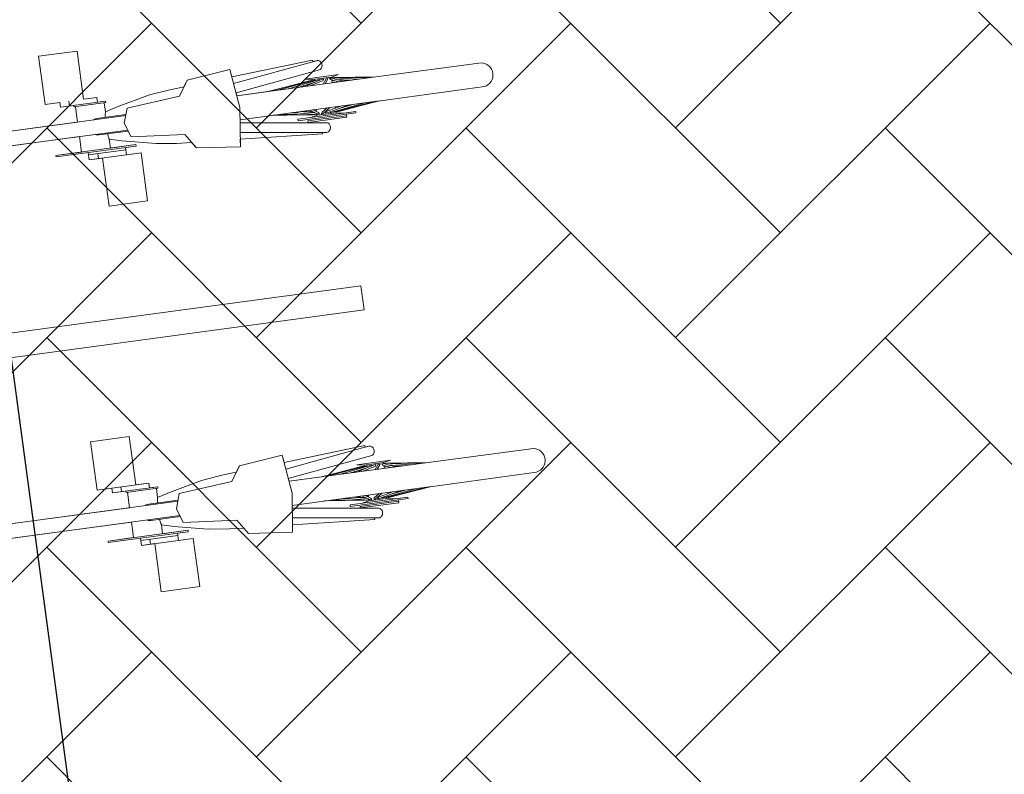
# Model space of a CAD drawing. Header units: metres. Extents: x 737835 to 905050, y 6570742 to 6590316.
# Tile 127 of 256: x 738021.39 to 738023.41, y 6590119.68 to 6590121.23. Entities that reach past the tile are written whole.
import ezdxf

# ---------------------------------------------------------------- set-up
doc = ezdxf.new("R2010")
doc.units = ezdxf.units.M
doc.header["$LTSCALE"] = 0.5
doc.layers.add('AS_jalgrattad', color=252, linetype='Continuous')
doc.layers.add('AS_mõõdud', color=7, linetype='Continuous', lineweight=0)
doc.layers.add('AS_sillutiskivi RG', color=9, linetype='Continuous', lineweight=0)
doc.styles.add('Style-Arial Narrow', font='ARIALN.TTF')
doc.dimstyles.new('ISO-25', dxfattribs={"dimtxt": 2.5, "dimasz": 2.5, "dimexe": 1.25, "dimexo": 0.625, "dimtad": 1, "dimdec": 1, "dimtxsty": 'Standard', "dimcen": 2.5, "dimadec": 0, "dimazin": 0, "dimtfac": 1, "dimtdec": 1, "dimtmove": 0, "dimatfit": 3, "dimfxl": 1, "dimarcsym": 0})

# ---------------------------------------------------------------- blocks, each defined once
blk = doc.blocks.new('A$C6b675ec8')
at = {"layer": 'AS_jalgrattad', "linetype": 'Continuous', "lineweight": 20, "ltscale": 100}
for p, q in [((1152.4, 4040.2), (1172.4, 4070.2)), ((1262.4, 4080.2), (1272.4, 4000.2)), ((1266, 4050.9), (1441, 4074.5)), ((1000.2, 4050.2), (906.5, 4050.2)), ((925.3, 4060.2), (925.3, 4050.2)), ((934.2, 4047.2), (934.2, 4050.2)), ((1000.2, 4047.2), (1000.2, 4050.2)), ((1268.5, 4031.1), (1445.1, 4055)), ((1000.2, 4047.2), (934.2, 4047.2)), ((1032.4, 4000.2), (1042.4, 4030.2)), ((1042.4, 4030.2), (1152.4, 4040.2)), ((1422.5, 4035.2), (1336.4, 4025.2)), ((1426.4, 4035.2), (1337.7, 4025.2)), ((1432, 4035.2), (1351.2, 4025.2)), ((1439.4, 4035.2), (1376.4, 4025.2)), ((1430, 4030.5), (1396.6, 4025.2)), ((1447.7, 4035.2), (1410.1, 4025.2)), ((1482.2, 4040.2), (1412.2, 4040.2)), ((1412.2, 4040.2), (1427.2, 4037.2)), ((1421.2, 4035.2), (1414, 4034.2)), ((1423, 4029.4), (1418.6, 4027.5)), ((1421.2, 4035.2), (1425.9, 4035.2)), ((1421.2, 4035.2), (1421.2, 4035.1)), ((1422.5, 4035.2), (1422.6, 4034.8)), ((1449.4, 4032.2), (1423, 4025.2)), ((1423.3, 4034.9), (1423.4, 4035.2)), ((1425.8, 4035.1), (1425.9, 4035.2)), ((1426.4, 4035.2), (1426.7, 4035.2)), ((1426.7, 4035.2), (1426.8, 4034.6)), ((1427.2, 4034.9), (1426.8, 4034.8)), ((1467.2, 4037.2), (1427.2, 4037.2)), ((1427.2, 4037.2), (1427.2, 4034.6)), ((1427.2, 4030.1), (1427.2, 4029.8)), ((1432, 4035.2), (1433.5, 4035.2)), ((1433.5, 4035.2), (1433.3, 4034.2)), ((1439.4, 4035.2), (1441.8, 4035.2)), ((1441.8, 4035.2), (1441.3, 4033.5)), ((1447.7, 4035.2), (1450.9, 4035.2)), ((1456, 4035.2), (1448.2, 4025.2)), ((1450.9, 4035.2), (1449.4, 4032.2)), ((1457.8, 4032.2), (1452.3, 4025.2)), ((1456, 4035.2), (1459.5, 4035.2)), ((1459.5, 4035.2), (1457.8, 4032.2)), ((1463.2, 4035.2), (1466.5, 4035.2)), ((1464.8, 4032.2), (1463.2, 4035.2)), ((1464.8, 4032.2), (1481, 4025.2)), ((1466.5, 4035.2), (1489.6, 4025.2)), ((1482.2, 4040.2), (1467.2, 4037.2)), ((1467.2, 4037.2), (1467.2, 4034.9)), ((1467.2, 4031.2), (1467.2, 4025.2)), ((1467.2, 4030.1), (1471.3, 4029.4)), ((1467.2, 4029.8), (1475.8, 4027.5)), ((1467.6, 4035.2), (1467.9, 4035.2)), ((1467.6, 4035.2), (1467.6, 4034.8)), ((1467.8, 4034.7), (1467.9, 4035.2)), ((1467.9, 4035.2), (1468.5, 4035.1)), ((1468.5, 4035.2), (1473.2, 4035.2)), ((1468.9, 4034.2), (1468.5, 4035.2)), ((1471.3, 4035.2), (1522.4, 4025.2)), ((1473.2, 4035.2), (1546.2, 4025.2)), ((1476.5, 4030.9), (1505.6, 4025.2)), ((1478.3, 4030.1), (1484.2, 4029.4)), ((1480.3, 4034.2), (1558, 4025.2)), ((565.8, 4015.2), (1037.4, 4015.2)), ((969.6, 4015.2), (971.8, 4016.2)), ((971.8, 4016.2), (972.2, 4016.3)), ((972.7, 4016.4), (974.6, 4017)), ((974.6, 4017), (977.4, 4017.2)), ((977.4, 4017.2), (1038, 4017.2)), ((995.5, 4019.6), (995.7, 4021.4)), ((995.5, 4017.8), (995.5, 4019.6)), ((995.5, 4017.2), (995.5, 4017.8)), ((995.7, 4021.4), (995.9, 4023.1)), ((995.9, 4023.1), (996.2, 4024.6)), ((996.2, 4024.6), (996.5, 4026)), ((996.5, 4026), (996.7, 4026.9)), ((996.7, 4027), (996.8, 4027.1)), ((996.8, 4027.1), (997.1, 4028.4)), ((997.1, 4028.4), (997.2, 4028.6)), ((1558, 4025.2), (1269.3, 4025.2)), ((1409.4, 4027.2), (1404.7, 4025.2)), ((1427.2, 4026.3), (1427.2, 4025.2)), ((1467.2, 4026.3), (1471.3, 4025.2)), ((1484.9, 4027.2), (1497.7, 4025.2)), ((1520.8, 4025.5), (1523.1, 4025.2)), ((1042.4, 3970.2), (1032.4, 4000.2)), ((1272.4, 4000.2), (1262.4, 3920.2)), ((565.8, 3985.2), (1037.4, 3985.2)), ((971.8, 3984.2), (969.6, 3985.2)), ((972.2, 3984.1), (971.8, 3984.2)), ((974.6, 3983.5), (972.7, 3984)), ((977.4, 3983.2), (974.6, 3983.5)), ((977.4, 3983.2), (1038, 3983.2)), ((995.5, 3982.6), (995.5, 3983.2)), ((995.5, 3980.8), (995.5, 3982.6)), ((995.7, 3979), (995.5, 3980.8)), ((995.9, 3977.3), (995.7, 3979)), ((996.2, 3975.8), (995.9, 3977.3)), ((996.5, 3974.4), (996.2, 3975.8)), ((996.7, 3973.5), (996.5, 3974.4)), ((997, 3972.5), (996.7, 3973.5)), ((997.2, 3971.8), (997, 3972.5)), ((1152.4, 3960.2), (1042.4, 3970.2)), ((1268.5, 3969.3), (1445.1, 3945.4)), ((1558, 3975.2), (1269.3, 3975.2)), ((1366.5, 3971.8), (1336.3, 3975.2)), ((1419.1, 3965.5), (1338.1, 3975.2)), ((1421.4, 3965.2), (1353.1, 3975.2)), ((1388, 3973.3), (1374.8, 3975.2)), ((1424, 3965.2), (1379.4, 3975.2)), ((1387.2, 3973.5), (1384.8, 3973.8)), ((1424.3, 3968.5), (1394.4, 3975.2)), ((1420.6, 3970.9), (1400.9, 3973.8)), ((1420.2, 3970.9), (1401.1, 3975.2)), ((1429.4, 3965.2), (1413.9, 3975.2)), ((1423.3, 3969.2), (1419.2, 3969.7)), ((1431.1, 3968.2), (1420.3, 3975.2)), ((1427.2, 3972.7), (1422.5, 3973.8)), ((1427.2, 3975.2), (1427.2, 3970.8)), ((1438.6, 3968.2), (1449.4, 3975.2)), ((1440.3, 3965.2), (1455.8, 3975.2)), ((1447.1, 3968.2), (1478.3, 3975.2)), ((1448.7, 3965.2), (1493.3, 3975.2)), ((1456.9, 3965.2), (1525.2, 3975.2)), ((1463.9, 3965.2), (1547.7, 3975.2)), ((1467.2, 3975.2), (1467.2, 3972.7)), ((1468.9, 3965.2), (1558, 3975.2)), ((1471.8, 3973.8), (1474.1, 3975.2)), ((1472.5, 3965.2), (1527.9, 3971.8)), ((1474.2, 3970.9), (1503.4, 3975.2)), ((1493.4, 3973.8), (1500, 3975.2)), ((1050.2, 3953.2), (884.2, 3953.2)), ((884.2, 3950.2), (884.2, 3953.2)), ((1050.2, 3950.2), (884.2, 3950.2)), ((1050.2, 3950.2), (1050.2, 3953.2)), ((1172.4, 3930.2), (1152.4, 3960.2)), ((1266, 3949.6), (1441, 3925.9)), ((1387.2, 3960.2), (1507.2, 3960.2)), ((1387.2, 3960.2), (1387.2, 3957.2)), ((1387.2, 3957.2), (1507.2, 3957.2)), ((1407.2, 3954.2), (1487.2, 3954.2)), ((1407.2, 3954.2), (1407.2, 3951.2)), ((1427.2, 3963.2), (1412.2, 3960.2)), ((1423.6, 3965.2), (1421.4, 3965.2)), ((1423.6, 3965.3), (1423.6, 3965.2)), ((1427, 3965.2), (1424, 3965.2)), ((1426, 3967.4), (1427, 3965.2)), ((1427.2, 3965.6), (1426.8, 3965.7)), ((1427.2, 3966.6), (1427.2, 3963.2)), ((1467.2, 3963.2), (1427.2, 3963.2)), ((1432.8, 3965.2), (1429.4, 3965.2)), ((1431.1, 3968.2), (1432.8, 3965.2)), ((1436.9, 3965.2), (1438.6, 3968.2)), ((1440.3, 3965.2), (1436.9, 3965.2)), ((1445.7, 3965.2), (1447.1, 3968.2)), ((1448.7, 3965.2), (1445.7, 3965.2)), ((1454.7, 3965.2), (1455.1, 3966.7)), ((1456.9, 3965.2), (1454.7, 3965.2)), ((1462.8, 3965.2), (1462.8, 3966.1)), ((1463.9, 3965.2), (1462.8, 3965.2)), ((1467.2, 3965.6), (1467.2, 3963.2)), ((1467.2, 3963.2), (1482.2, 3960.2)), ((1467.6, 3965.7), (1467.4, 3965.2)), ((1470.4, 3965.2), (1467.4, 3965.2)), ((1468.9, 3965.2), (1468.9, 3965.8)), ((1470.4, 3965.2), (1470.3, 3965.4)), ((1470.4, 3965.2), (1470.8, 3965.3)), ((1470.8, 3965.4), (1470.8, 3965.2)), ((1473, 3965.2), (1470.8, 3965.2)), ((1471.3, 3965.5), (1471.3, 3965.2)), ((1472.5, 3965.2), (1472.4, 3965.6)), ((1473, 3965.2), (1475.2, 3965.5)), ((1473, 3965.2), (1473, 3965.3)), ((1507.2, 3960.2), (1507.2, 3957.2)), ((950.9, 3945.2), (1027.9, 3945.2)), ((1058.5, 3935.2), (950.9, 3935.2)), ((969.7, 3945.2), (969.7, 3935.2)), ((1262.4, 3280.2), (1272.4, 3200.2)), ((875.9, 3260.2), (983.4, 3260.2)), ((925.3, 3260.2), (925.3, 3250.2)), ((1152.4, 3240.2), (1172.4, 3270.2)), ((1266, 3250.9), (1441, 3274.5)), ((1000.2, 3250.2), (906.5, 3250.2)), ((934.2, 3247.2), (934.2, 3250.2)), ((1000.2, 3247.2), (934.2, 3247.2)), ((1000.2, 3247.2), (1000.2, 3250.2)), ((1042.4, 3230.2), (1152.4, 3240.2)), ((1268.5, 3231.1), (1445.1, 3255)), ((1482.2, 3240.2), (1412.2, 3240.2)), ((1412.2, 3240.2), (1427.2, 3237.2)), ((1482.2, 3240.2), (1467.2, 3237.2)), ((995.5, 3219.6), (995.7, 3221.4)), ((995.5, 3217.8), (995.5, 3219.6)), ((995.7, 3221.4), (995.9, 3223.1)), ((995.9, 3223.1), (996.2, 3224.6)), ((996.2, 3224.6), (996.5, 3226)), ((996.5, 3226), (996.7, 3226.9)), ((996.7, 3227), (996.8, 3227.1)), ((996.8, 3227.1), (997.1, 3228.4)), ((997.1, 3228.4), (997.2, 3228.6)), ((1032.4, 3200.2), (1042.4, 3230.2)), ((1558, 3225.2), (1269.3, 3225.2)), ((1422.5, 3235.2), (1336.4, 3225.2)), ((1426.4, 3235.2), (1337.7, 3225.2)), ((1432, 3235.2), (1351.2, 3225.2)), ((1439.4, 3235.2), (1376.4, 3225.2)), ((1430, 3230.5), (1396.6, 3225.2)), ((1409.4, 3227.2), (1404.7, 3225.2)), ((1447.7, 3235.2), (1410.1, 3225.2)), ((1421.2, 3235.2), (1414, 3234.2)), ((1423, 3229.4), (1418.6, 3227.5)), ((1421.2, 3235.2), (1425.9, 3235.2)), ((1421.2, 3235.2), (1421.2, 3235.1)), ((1422.5, 3235.2), (1422.6, 3234.8)), ((1449.4, 3232.2), (1423, 3225.2)), ((1423.3, 3234.9), (1423.4, 3235.2)), ((1425.8, 3235.1), (1425.9, 3235.2)), ((1426.4, 3235.2), (1426.7, 3235.2)), ((1426.7, 3235.2), (1426.8, 3234.6)), ((1427.2, 3234.9), (1426.8, 3234.8)), ((1467.2, 3237.2), (1427.2, 3237.2)), ((1427.2, 3237.2), (1427.2, 3234.6)), ((1427.2, 3230.1), (1427.2, 3229.8)), ((1427.2, 3226.3), (1427.2, 3225.2)), ((1432, 3235.2), (1433.5, 3235.2)), ((1433.5, 3235.2), (1433.3, 3234.2)), ((1439.4, 3235.2), (1441.8, 3235.2)), ((1441.8, 3235.2), (1441.3, 3233.5)), ((1447.7, 3235.2), (1450.9, 3235.2)), ((1456, 3235.2), (1448.2, 3225.2)), ((1450.9, 3235.2), (1449.4, 3232.2)), ((1457.8, 3232.2), (1452.3, 3225.2)), ((1456, 3235.2), (1459.5, 3235.2)), ((1459.5, 3235.2), (1457.8, 3232.2)), ((1463.2, 3235.2), (1466.5, 3235.2)), ((1464.8, 3232.2), (1463.2, 3235.2)), ((1464.8, 3232.2), (1481, 3225.2)), ((1466.5, 3235.2), (1489.6, 3225.2)), ((1467.2, 3237.2), (1467.2, 3234.9)), ((1467.2, 3231.2), (1467.2, 3225.2)), ((1467.2, 3230.1), (1471.3, 3229.4)), ((1467.2, 3229.8), (1475.8, 3227.5)), ((1467.2, 3226.3), (1471.3, 3225.2)), ((1467.6, 3235.2), (1467.9, 3235.2)), ((1467.6, 3235.2), (1467.6, 3234.8)), ((1467.8, 3234.7), (1467.9, 3235.2)), ((1467.9, 3235.2), (1468.5, 3235.1)), ((1468.5, 3235.2), (1473.2, 3235.2)), ((1468.9, 3234.2), (1468.5, 3235.2)), ((1471.3, 3235.2), (1522.4, 3225.2)), ((1473.2, 3235.2), (1546.2, 3225.2)), ((1476.5, 3230.9), (1505.6, 3225.2)), ((1478.3, 3230.1), (1484.2, 3229.4)), ((1480.3, 3234.2), (1558, 3225.2)), ((1484.9, 3227.2), (1497.7, 3225.2)), ((1520.8, 3225.5), (1523.1, 3225.2)), ((565.8, 3215.2), (1037.4, 3215.2)), ((969.6, 3215.2), (971.8, 3216.2)), ((971.8, 3216.2), (972.2, 3216.3)), ((972.7, 3216.4), (974.6, 3217)), ((974.6, 3217), (977.4, 3217.2)), ((977.4, 3217.2), (1038, 3217.2)), ((995.5, 3217.2), (995.5, 3217.8)), ((1042.4, 3170.2), (1032.4, 3200.2)), ((1272.4, 3200.2), (1262.4, 3120.2)), ((565.8, 3185.2), (1037.4, 3185.2)), ((971.8, 3184.2), (969.6, 3185.2)), ((972.2, 3184.1), (971.8, 3184.2)), ((974.6, 3183.5), (972.7, 3184)), ((977.4, 3183.2), (974.6, 3183.5)), ((977.4, 3183.2), (1038, 3183.2)), ((995.5, 3182.6), (995.5, 3183.2)), ((995.5, 3180.8), (995.5, 3182.6)), ((995.7, 3179), (995.5, 3180.8)), ((995.9, 3177.3), (995.7, 3179)), ((996.2, 3175.8), (995.9, 3177.3)), ((996.5, 3174.4), (996.2, 3175.8)), ((996.7, 3173.5), (996.5, 3174.4)), ((997, 3172.5), (996.7, 3173.5)), ((997.2, 3171.8), (997, 3172.5)), ((1152.4, 3160.2), (1042.4, 3170.2)), ((1172.4, 3130.2), (1152.4, 3160.2)), ((1268.5, 3169.3), (1445.1, 3145.4)), ((1558, 3175.2), (1269.3, 3175.2)), ((1366.5, 3171.8), (1336.3, 3175.2)), ((1419.1, 3165.5), (1338.1, 3175.2)), ((1421.4, 3165.2), (1353.1, 3175.2)), ((1388, 3173.3), (1374.8, 3175.2)), ((1424, 3165.2), (1379.4, 3175.2)), ((1387.2, 3173.5), (1384.8, 3173.8)), ((1387.2, 3160.2), (1507.2, 3160.2)), ((1387.2, 3160.2), (1387.2, 3157.2)), ((1424.3, 3168.5), (1394.4, 3175.2)), ((1420.6, 3170.9), (1400.9, 3173.8)), ((1420.2, 3170.9), (1401.1, 3175.2)), ((1427.2, 3163.2), (1412.2, 3160.2)), ((1429.4, 3165.2), (1413.9, 3175.2)), ((1423.3, 3169.2), (1419.2, 3169.7)), ((1431.1, 3168.2), (1420.3, 3175.2)), ((1423.6, 3165.2), (1421.4, 3165.2)), ((1427.2, 3172.7), (1422.5, 3173.8)), ((1423.6, 3165.3), (1423.6, 3165.2)), ((1427, 3165.2), (1424, 3165.2)), ((1426, 3167.4), (1427, 3165.2)), ((1427.2, 3165.6), (1426.8, 3165.7)), ((1427.2, 3175.2), (1427.2, 3170.8)), ((1427.2, 3166.6), (1427.2, 3163.2)), ((1467.2, 3163.2), (1427.2, 3163.2)), ((1432.8, 3165.2), (1429.4, 3165.2)), ((1431.1, 3168.2), (1432.8, 3165.2)), ((1436.9, 3165.2), (1438.6, 3168.2)), ((1440.3, 3165.2), (1436.9, 3165.2)), ((1438.6, 3168.2), (1449.4, 3175.2)), ((1440.3, 3165.2), (1455.8, 3175.2)), ((1445.7, 3165.2), (1447.1, 3168.2)), ((1448.7, 3165.2), (1445.7, 3165.2)), ((1447.1, 3168.2), (1478.3, 3175.2)), ((1448.7, 3165.2), (1493.3, 3175.2)), ((1454.7, 3165.2), (1455.1, 3166.7)), ((1456.9, 3165.2), (1454.7, 3165.2)), ((1456.9, 3165.2), (1525.2, 3175.2)), ((1462.8, 3165.2), (1462.8, 3166.1)), ((1463.9, 3165.2), (1462.8, 3165.2)), ((1463.9, 3165.2), (1547.7, 3175.2)), ((1467.2, 3175.2), (1467.2, 3172.7)), ((1467.2, 3165.6), (1467.2, 3163.2)), ((1467.2, 3163.2), (1482.2, 3160.2)), ((1467.6, 3165.7), (1467.4, 3165.2)), ((1470.4, 3165.2), (1467.4, 3165.2)), ((1468.9, 3165.2), (1558, 3175.2)), ((1468.9, 3165.2), (1468.9, 3165.8)), ((1470.4, 3165.2), (1470.3, 3165.4)), ((1470.4, 3165.2), (1470.8, 3165.3)), ((1470.8, 3165.4), (1470.8, 3165.2)), ((1473, 3165.2), (1470.8, 3165.2)), ((1471.3, 3165.5), (1471.3, 3165.2)), ((1471.8, 3173.8), (1474.1, 3175.2)), ((1472.5, 3165.2), (1472.4, 3165.6)), ((1472.5, 3165.2), (1527.9, 3171.8)), ((1473, 3165.2), (1475.2, 3165.5)), ((1473, 3165.2), (1473, 3165.3)), ((1474.2, 3170.9), (1503.4, 3175.2)), ((1493.4, 3173.8), (1500, 3175.2)), ((1507.2, 3160.2), (1507.2, 3157.2)), ((1050.2, 3153.2), (884.2, 3153.2)), ((884.2, 3150.2), (884.2, 3153.2)), ((1050.2, 3150.2), (884.2, 3150.2)), ((950.9, 3145.2), (1027.9, 3145.2)), ((969.7, 3145.2), (969.7, 3135.2)), ((1050.2, 3150.2), (1050.2, 3153.2)), ((1266, 3149.6), (1441, 3125.9)), ((1387.2, 3157.2), (1507.2, 3157.2)), ((1407.2, 3154.2), (1487.2, 3154.2)), ((1407.2, 3154.2), (1407.2, 3151.2)), ((1058.5, 3135.2), (950.9, 3135.2))]:
    blk.add_line(p, q, dxfattribs=at)
at = {"layer": 'AS_jalgrattad', "linetype": 'Continuous', "lineweight": 20, "ltscale": 100, "flags": 128}
for points in [[(694.9, 4015.2), (937.2, 4015.2), (937.2, 4047.2), (934.2, 4047.2), (934.2, 4050.2), (906.5, 4050.2), (906.5, 4060.2), (875.9, 4060.2), (875.9, 4160.2), (955.9, 4160.2), (955.9, 4060.2), (983.4, 4060.2), (983.4, 4050.2), (1000.2, 4050.2), (1000.2, 4047.2), (997.2, 4047.2), (997.2, 4028.6), (1022.5, 4035.4), (1091.5, 4050.7), (1134.1, 4055.9), (1164.3, 4058), (1172.4, 4070.2), (1262.4, 4080.2), (1264.3, 4065), (1433.4, 4076.9), (1433.6, 4073.6), (1442.4, 4074.7), (1445.3, 4074.2), (1447.9, 4072.6), (1449.9, 4070), (1451, 4067), (1451.3, 4063.8), (1450.7, 4060.6), (1448.8, 4057.3), (1446.4, 4055.5), (1445.1, 4055), (1268.5, 4031.1), (1269.3, 4025.2), (1337.7, 4025.2), (1421.2, 4035.2), (1426.7, 4035.2), (1426.8, 4034.8), (1427.2, 4034.9), (1427.2, 4037.2), (1412.2, 4040.2), (1482.2, 4040.2), (1467.2, 4037.2), (1467.2, 4034.9), (1467.6, 4034.8), (1467.6, 4035.2), (1473.2, 4035.2), (1558, 4025.2), (1776.8, 4024.8, -0.8358), (1776.4, 3975.6), (1555.5, 3975.2), (1473, 3965.2), (1467.4, 3965.2), (1467.6, 3965.7), (1467.2, 3965.6), (1467.2, 3963.2), (1482.2, 3960.2), (1507.2, 3960.2), (1507.2, 3957.2), (1487.2, 3957.2), (1487.2, 3951.2), (1407.2, 3951.2), (1407.1, 3950.6), (1445.1, 3945.4), (1446.8, 3944.7), (1448.3, 3943.7), (1449.3, 3942.5), (1450.2, 3941.2), (1450.8, 3939.7), (1451.2, 3938), (1451.3, 3936.3), (1451.2, 3934.6), (1450.9, 3932.9), (1450.3, 3931.3), (1449.9, 3930.5), (1448.5, 3928.5), (1447.3, 3927.4), (1445.8, 3926.5), (1444.2, 3925.9), (1442.4, 3925.7), (1433.6, 3926.9), (1433.4, 3923.6), (1264.3, 3935.4), (1262.4, 3920.2), (1172.4, 3930.2), (1164.3, 3942.4), (1134.1, 3944.5), (1091.5, 3949.7), (1022.5, 3965), (997.2, 3971.8), (997.2, 3953.2), (1050.2, 3953.2), (1050.2, 3950.2), (1027.9, 3950.2), (1027.9, 3935.2), (1058.5, 3935.2), (1058.5, 3835.2), (978.5, 3835.2), (978.5, 3935.2), (950.9, 3935.2), (950.9, 3950.2), (884.2, 3950.2), (884.2, 3953.2), (937.2, 3953.2), (937.2, 3985.2), (694.9, 3985.2, -0.222487)], [(694.9, 3215.2), (937.2, 3215.2), (937.2, 3247.2), (934.2, 3247.2), (934.2, 3250.2), (906.5, 3250.2), (906.5, 3260.2), (875.9, 3260.2), (875.9, 3360.2), (955.9, 3360.2), (955.9, 3260.2), (983.4, 3260.2), (983.4, 3250.2), (1000.2, 3250.2), (1000.2, 3247.2), (997.2, 3247.2), (997.2, 3228.6), (1022.5, 3235.4), (1091.5, 3250.7), (1134.1, 3255.9), (1164.3, 3258), (1172.4, 3270.2), (1262.4, 3280.2), (1264.3, 3265), (1433.4, 3276.9), (1433.6, 3273.6), (1442.4, 3274.7), (1445.3, 3274.2), (1447.9, 3272.6), (1449.9, 3270), (1451, 3267), (1451.3, 3263.8), (1450.7, 3260.6), (1448.8, 3257.3), (1446.4, 3255.5), (1445.1, 3255), (1268.5, 3231.1), (1269.3, 3225.2), (1337.7, 3225.2), (1421.2, 3235.2), (1426.7, 3235.2), (1426.8, 3234.8), (1427.2, 3234.9), (1427.2, 3237.2), (1412.2, 3240.2), (1482.2, 3240.2), (1467.2, 3237.2), (1467.2, 3234.9), (1467.6, 3234.8), (1467.6, 3235.2), (1473.2, 3235.2), (1558, 3225.2), (1776.8, 3224.8, -0.8358), (1776.4, 3175.6), (1555.5, 3175.2), (1473, 3165.2), (1467.4, 3165.2), (1467.6, 3165.7), (1467.2, 3165.6), (1467.2, 3163.2), (1482.2, 3160.2), (1507.2, 3160.2), (1507.2, 3157.2), (1487.2, 3157.2), (1487.2, 3151.2), (1407.2, 3151.2), (1407.1, 3150.6), (1445.1, 3145.4), (1446.8, 3144.7), (1448.3, 3143.7), (1449.3, 3142.5), (1450.2, 3141.2), (1450.8, 3139.7), (1451.2, 3138), (1451.3, 3136.3), (1451.2, 3134.6), (1450.9, 3132.9), (1450.3, 3131.3), (1449.9, 3130.5), (1448.5, 3128.5), (1447.3, 3127.4), (1445.8, 3126.5), (1444.2, 3125.9), (1442.4, 3125.7), (1433.6, 3126.9), (1433.4, 3123.6), (1264.3, 3135.4), (1262.4, 3120.2), (1172.4, 3130.2), (1164.3, 3142.4), (1134.1, 3144.5), (1091.5, 3149.7), (1022.5, 3165), (997.2, 3171.8), (997.2, 3153.2), (1050.2, 3153.2), (1050.2, 3150.2), (1027.9, 3150.2), (1027.9, 3135.2), (1058.5, 3135.2), (1058.5, 3035.2), (978.5, 3035.2), (978.5, 3135.2), (950.9, 3135.2), (950.9, 3150.2), (884.2, 3150.2), (884.2, 3153.2), (937.2, 3153.2), (937.2, 3185.2), (694.9, 3185.2, -0.222487)]]:
    blk.add_lwpolyline(points, format="xyb", dxfattribs=at)
blk = doc.blocks.new('*D84')
at = {"layer": 'AS_mõõdud', "color": 0, "lineweight": -2, "transparency": 16777216}
for p, q in [((738003.5864, 6590244.8915), (738005.5275, 6590245.154)), ((738004.6437, 6590244.2272), (738022.8644, 6590109.487)), ((738022.0215, 6590108.5657), (738023.9626, 6590108.8282))]:
    blk.add_line(p, q, dxfattribs=at)
at = {"layer": 'AS_mõõdud', "color": 0, "transparency": 16777216}
for points in [[(738004.7758, 6590244.245), (738004.5116, 6590244.2093), (738004.5365, 6590245.02)], [(738022.9965, 6590109.5048), (738022.7323, 6590109.4691), (738022.9716, 6590108.6942)]]:
    blk.add_solid(points, dxfattribs=at)
at = {"layer": 'Defpoints', "color": 0, "transparency": 16777216}
for p in [(738003.2891, 6590244.8513), (738022.9716, 6590108.6942), (738021.7242, 6590108.5255)]:
    blk.add_point(p, dxfattribs=at)
at = {"layer": 'AS_mõõdud', "color": 0, "transparency": 16777216, "insert": (738014.4882, 6590176.9564), "char_height": 1, "attachment_point": 5, "rotation": 277.7013, "style": 'Style-Arial Narrow'}
blk.add_mtext('{\\fArial Narrow|b0|i0|c186|p39;pikkus }137,6m', dxfattribs=at)

msp = doc.modelspace()

# ---------------------------------------------------------------- hatches: boundary and pattern name
at = {"layer": 'AS_sillutiskivi RG'}
h = msp.add_hatch(dxfattribs=at)
h.set_pattern_fill('AR-HBONE', color=256, scale=0.003)
edge = h.paths.add_edge_path()
edge.add_line((737983.4831, 6590103.3519), (737979.074, 6590135.9556))
edge.add_line((737979.074, 6590135.9556), (737979.0869, 6590135.9573))
edge.add_line((737979.0869, 6590135.9573), (737977.7842, 6590145.5906))
edge.add_line((737977.7842, 6590145.5906), (737983.7885, 6590146.4026))
edge.add_line((737983.7885, 6590146.4026), (737980.9769, 6590167.179))
edge.add_line((737980.9769, 6590167.179), (737978.9903, 6590166.9411))
edge.add_line((737978.9903, 6590166.9411), (737980.2469, 6590157.6495))
edge.add_arc((737977.2676, 6590157.2476), 3.0062, -31.36, 7.6818, ccw=False)
edge.add_line((737979.8347, 6590155.6832), (737976.8189, 6590150.4909))
edge.add_arc((737975.5218, 6590151.2442), 1.5, 187.7015, 329.851, ccw=False)
edge.add_line((737974.0353, 6590151.0432), (737972.7645, 6590160.4403))
edge.add_arc((737975.7375, 6590160.8423), 3, 149.5332, 187.7015, ccw=False)
edge.add_line((737973.1517, 6590162.3635), (737976.1705, 6590167.4952))
edge.add_arc((737977.4787, 6590166.7004), 1.5307, 9.0476, 148.7195, ccw=False)
edge.add_line((737978.9903, 6590166.9411), (737980.9769, 6590167.179))
edge.add_line((737980.9769, 6590167.179), (737979.0776, 6590181.2231))
edge.add_line((737979.0776, 6590181.2231), (737976.4692, 6590180.88))
edge.add_arc((737961.7924, 6590184.6366), 15.15, 329.53325, 345.64327, ccw=False)
edge.add_line((737974.8505, 6590176.955), (737968.8776, 6590166.797))
edge.add_line((737968.8776, 6590166.797), (737971.5396, 6590147.1121))
edge.add_arc((737968.5667, 6590146.7101), 3, -30.149, 7.7015, ccw=False)
edge.add_line((737971.1608, 6590145.2033), (737965.9949, 6590136.3091))
edge.add_line((737965.9949, 6590136.3091), (737966.6562, 6590131.4747))
edge.add_line((737966.6562, 6590131.4747), (737973.9909, 6590124.2812))
edge.add_arc((737971.8903, 6590122.1394), 3, 7.7059, 45.5564, ccw=False)
edge.add_line((737974.8632, 6590122.5417), (737975.8293, 6590115.3976))
edge.add_arc((737969.8834, 6590114.5935), 6, -30.46675, 7.7015, ccw=False)
edge.add_line((737975.055, 6590111.5513), (737970.4519, 6590103.7279))
edge.add_line((737970.4519, 6590103.7279), (737963.3687, 6590102.7698))
edge.add_line((737963.3687, 6590102.7698), (737963.4853, 6590101.9036))
edge.add_line((737963.4853, 6590101.9036), (737964.26, 6590096.15))
edge.add_line((737964.26, 6590096.15), (737968.0449, 6590096.6769))
edge.add_line((737968.0449, 6590096.6769), (738030.6108, 6590105.3769))
edge.add_line((738030.6108, 6590105.3769), (738029.7403, 6590111.6835))
edge.add_arc((738027.7647, 6590111.4207), 1.993, -82.4541, 7.5781, ccw=False)
edge.add_line((738028.0265, 6590109.445), (738027.6517, 6590109.3943))
edge.add_line((738027.6517, 6590109.3943), (738021.7249, 6590108.5239))
edge.add_line((738021.7249, 6590108.5239), (737983.4831, 6590103.3519))
edge = h.paths.add_edge_path(flags=16)
edge.add_arc((737977.2594, 6590103.7308), 2.25, 0, 360)
h = msp.add_hatch(dxfattribs=at)
h.set_pattern_fill('AR-HBONE', color=256, scale=0.003)
edge = h.paths.add_edge_path()
edge.add_line((738017.2914, 6590141.2937), (738023.7939, 6590142.173))
edge.add_arc((738023.526, 6590144.155), 2, 277.6998, 366.5438)
edge.add_line((738025.5129, 6590144.3829), (738026.4036, 6590137.468))
edge.add_arc((738024.4201, 6590137.2122), 2, 7.3479, 97.6998)
edge.add_line((738024.1521, 6590139.1942), (738023.6314, 6590139.1238))
edge.add_arc((738023.8994, 6590137.1418), 2, 97.6998, 187.7015)
edge.add_line((738021.9174, 6590136.8738), (738025.4017, 6590111.1082))
edge.add_arc((738027.3837, 6590111.3763), 2, 187.7015, 277.7015)
edge.add_line((738027.6517, 6590109.3943), (738021.7251, 6590108.5229))
edge.add_line((738021.7251, 6590108.5229), (738017.6954, 6590138.3207))
edge.add_line((738017.6954, 6590138.3207), (738017.2914, 6590141.2937))
edge = h.paths.add_edge_path(flags=16)
edge.add_line((738017.9469, 6590140.3682), (738024.1521, 6590139.1942))
edge.add_line((738024.1521, 6590139.1942), (738025.2427, 6590139.3107))

# ---------------------------------------------------------------- linework, layer by layer
at = {"layer": 'AS_jalgrattad', "color": 7, "linetype": 'Continuous', "lineweight": 20, "ltscale": 100}
msp.add_lwpolyline([(738021.0983, 6590120.552), (738021.105, 6590120.5024), (738022.096, 6590120.6364), (738022.0893, 6590120.686), (738021.0983, 6590120.552)], dxfattribs=at)

# ---------------------------------------------------------------- block references
at = {"layer": 'AS_jalgrattad', "xscale": 0.001, "yscale": 0.001, "zscale": 0.001, "rotation": 7.701504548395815}
msp.add_blockref('A$C6b675ec8', (738021.1161, 6590116.9178), dxfattribs=at)

# ---------------------------------------------------------------- dimensions: what is measured, and where the dimension line sits
at = {"layer": 'AS_mõõdud'}
dim = msp.add_aligned_dim(p1=(738003.2891, 6590244.8513), p2=(738021.7242, 6590108.5255), distance=1.2588, text='{\\fArial Narrow|b0|i0|c186|p39;pikkus }<>m', dimstyle='ISO-25', override={"dimtxt": 1, "dimasz": 0.8, "dimexe": 1, "dimexo": 0.3, "dimgap": 0.1, "dimtxsty": 'Style-Arial Narrow', "dimtmove": 1}, dxfattribs=at)
dim.commit()
dim.dimension.update_dxf_attribs({"geometry": '*D84', "text_midpoint": (738014.4882, 6590176.9564)})

doc.saveas('drawing.dxf')
